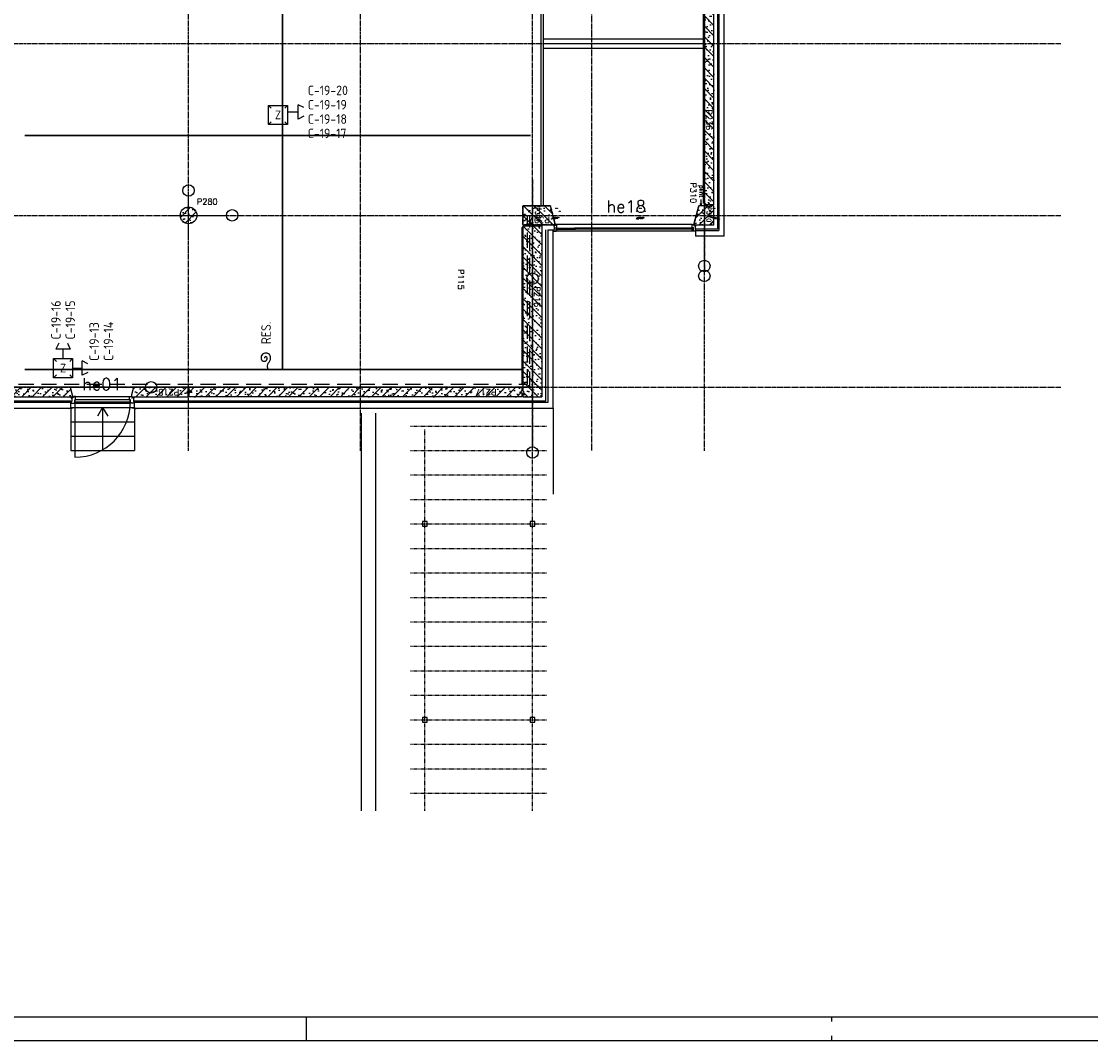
# Model space of a CAD drawing. Extents: x 0 to 1189, y 0 to 841.
# Tile 29 of 44: x 749 to 973, y 5 to 218. Entities that reach past the tile are written whole.
import ezdxf
from ezdxf.enums import TextEntityAlignment as Align

# ---------------------------------------------------------------- set-up
doc = ezdxf.new("R2010")
doc.units = 0
doc.header["$PDSIZE"] = 2
for name, pattern in [('B0304', [6, 5, -0.5, 0, -0.5]), ('B0704', [7.5, 5, -2.5]), ('DASHDOT', [25.4, 12.7, -6.35, 0, -6.35]), ('E0003', [4.7625, 3.175, -1.5875]), ('HIDDEN2', [4.7625, 3.175, -1.5875])]:
    doc.linetypes.add(name, pattern=pattern)
doc.layers.get('0').update_dxf_attribs({"linetype": 'CONTINUOUS'})
for name, color, linetype in [('AB$1A---_ATTRIB', 9, 'CONTINUOUS'), ('AL$1A---_ALGEMEEN', 9, 'CONTINUOUS'), ('AT$1A---_TEKSTK', 15, 'CONTINUOUS'), ('GOTEN', 3, 'CONTINUOUS'), ('STRAMIEN', 1, 'CONTINUOUS'), ('VITELCODERING', 5, 'CONTINUOUS'), ('VITELDATA', 1, 'CONTINUOUS')]:
    doc.layers.add(name, color=color, linetype=linetype)
doc.styles.add('GBB_ISOT', font='b-gbt3.shx')
doc.styles.add('ROMANS', font='romans.shx', dxfattribs={"height": 300})
doc.styles.get("Standard").update_dxf_attribs({"font": 'ISO'})
pattern_1 = [(135, (96873.26, 29796.29), (-108.6116, -108.6116), []), (107, (96873.26, 29796.29), (-127.7242, 41.26), [0, -130.56, -73.92, 0, -107.52]), (138, (96873.26, 29796.29), (-129.875, -29.465), [0, -129.28, 0, -131.84, 0, -106.24]), (161, (96873.26, 29796.29), (-107.621, -76.6585), [0, -128, 0, -768, -105.28])]

# ---------------------------------------------------------------- blocks, each defined once
blk = doc.blocks.new('FORA0H')
at = {"color": 6}
blk.add_line((25, 10), (1179, 10), dxfattribs=at)
at = {"color": 7}
blk.add_line((809, 5), (809, 10), dxfattribs=at)
at = {"color": 4}
for p, q in [((919, 9), (919, 10)), ((20, 5), (1184, 5)), ((919, 5), (919, 6))]:
    blk.add_line(p, q, dxfattribs=at)
blk = doc.blocks.new('-STR-P2')
at = {"layer": 'AL$1A---_ALGEMEEN', "linetype": 'DASHDOT', "ltscale": 0.1}
for p, q in [((0, -401), (0, 401)), ((-401, 0), (793, 0))]:
    blk.add_line(p, q, dxfattribs=at)
at = {"layer": 'AL$1A---_ALGEMEEN', "linetype": 'Continuous', "ltscale": 2}
for centre in [(0, 521), (913, 0)]:
    blk.add_circle(centre, 120, dxfattribs=at)
blk.add_point((0, 0), dxfattribs=at)
blk = doc.blocks.new('-AAFKE3')
at = {"layer": 'AL$1A---_ALGEMEEN', "color": 15, "ltscale": 2}
blk.add_lwpolyline([(0, 125), (25, 100), (0, 75)], dxfattribs=at)
blk = doc.blocks.new('XREF_B-A3-II-114')
at = {"layer": 'AL$1A---_ALGEMEEN'}
h = blk.add_hatch(dxfattribs=at)
h.set_pattern_fill('PREFB,_O', color=8, scale=8, angle=-90)
h.set_pattern_definition([(315, (100473.26, 36996.29), (108.6116, 108.6116), []), (287, (100473.26, 36996.29), (127.7242, -41.26), [0, -130.56, -73.92, 0, -107.52]), (318, (100473.26, 36996.29), (129.875, 29.465), [0, -129.28, 0, -131.84, 0, -106.24]), (341, (100473.26, 36996.29), (107.6209, 76.6585), [0, -128, 0, -768, -105.28])])
h.paths.add_polyline_path([(100673, 36986), (100673, 30016), (100598, 30016), (100573, 30041), (100548, 30016), (100473, 30016), (100473, 36986), (100548, 36986), (100573, 36961), (100598, 36986)])
at = {"layer": 'AL$1A---_ALGEMEEN', "ltscale": 2}
h = blk.add_hatch(dxfattribs=at)
h.set_pattern_fill('PREFB', color=8, scale=8, angle=180, style=0)
h.set_pattern_definition([(225, (89673.26, 29796.29), (108.61, -108.61), []), (197, (89673.26, 29796.29), (-41.26, -127.724), [0, -130.56, -73.92, 0, -107.52]), (228, (89673.26, 29796.29), (29.465, -129.875), [0, -129.28, 0, -131.84, 0, -106.24]), (251, (89673.26, 29796.29), (76.66, -107.62), [0, -128, 0, -768, -105.28])])
h.paths.add_polyline_path([(89848, 29796, 1), (89498, 29796, 1)])
at = {"layer": 'AL$1A---_ALGEMEEN'}
h = blk.add_hatch(dxfattribs=at)
h.set_pattern_fill('PREFB', color=8, scale=8, angle=90, style=0)
h.set_pattern_definition(pattern_1)
h.paths.add_polyline_path([(97345, 29596), (97345, 29636), (97249, 29996), (96873, 29996), (96873, 29621), (96898, 29596)])
h.paths.add_polyline_path([(96848, 29596), (96873, 29621), (96873, 29996), (96673, 29996), (96673, 29596)])
h = blk.add_hatch(dxfattribs=at)
h.set_pattern_fill('PREFB,_O', color=8, scale=8, angle=90)
h.set_pattern_definition([(225, (100473.26, 29796.29), (-108.61, 108.61), []), (253, (100473.26, 29796.29), (-127.724, -41.26), [0, -130.56, -73.92, 0, -107.52]), (222, (100473.26, 29796.29), (-129.875, 29.465), [0, -129.28, 0, -131.84, 0, -106.24]), (199, (100473.26, 29796.29), (-107.62, 76.66), [0, -128, 0, -768, -105.28])])
h.paths.add_polyline_path([(100548, 29996), (100573, 29971), (100598, 29996), (100673, 29996), (100673, 29596), (100473, 29596), (100473, 29996)])
h.paths.add_polyline_path([(100473, 29996), (100473, 29596), (100261, 29596), (100261, 29636), (100358, 29996)])
at = {"layer": 'AL$1A---_ALGEMEEN', "ltscale": 2}
h = blk.add_hatch(dxfattribs=at)
h.set_pattern_fill('PREFB', color=8, scale=8, angle=90, style=0)
h.set_pattern_definition(pattern_1)
h.paths.add_polyline_path([(97073, 25996), (97073, 29576), (96898, 29576), (96873, 29551), (96873, 25996)])
h.paths.add_polyline_path([(96873, 25996), (96873, 29551), (96848, 29576), (96673, 29576), (96673, 26121), (96698, 26096), (96673, 26071), (96673, 25996)])
h = blk.add_hatch(dxfattribs=at)
h.set_pattern_fill('PREFB', color=8, scale=8, angle=360, style=0)
h.set_pattern_definition([(45, (86073.26, 26196.29), (-108.6116, 108.6116), []), (17, (86073.26, 26196.29), (41.26, 127.7242), [0, -130.56, -73.92, 0, -107.52]), (48, (86073.26, 26196.29), (-29.465, 129.875), [0, -129.28, 0, -131.84, 0, -106.24]), (71, (86073.26, 26196.29), (-76.6585, 107.621), [0, -128, 0, -768, -105.28])])
h.paths.add_polyline_path([(88475, 26036), (88475, 25996), (89663, 25996), (89663, 26071), (89638, 26096), (89663, 26121), (89663, 26196), (88518, 26196)])
h.paths.add_polyline_path([(82758, 26071), (82758, 25996), (82909, 25996), (87235, 25996), (87235, 26036), (87192, 26196), (82758, 26196), (82758, 26121), (82783, 26096)])
h = blk.add_hatch(dxfattribs=at)
h.set_pattern_fill('PREFB', color=8, scale=8, angle=360, style=0)
h.set_pattern_definition([(45, (96873.26, 26196.29), (-108.6116, 108.6116), []), (17, (96873.26, 26196.29), (41.26, 127.7242), [0, -130.56, -73.92, 0, -107.52]), (48, (96873.26, 26196.29), (-29.465, 129.875), [0, -129.28, 0, -131.84, 0, -106.24]), (71, (96873.26, 26196.29), (-76.6585, 107.6209), [0, -128, 0, -768, -105.28])])
h.paths.add_polyline_path([(89683, 25996), (96653, 25996), (96653, 26071), (96628, 26096), (96653, 26121), (96653, 26196), (89683, 26196), (89683, 26121), (89708, 26096), (89683, 26071)])
at = {"layer": 'AL$1A---_ALGEMEEN', "color": 8, "ltscale": 2}
for p, q in [((100888, 29361), (100888, 44631)), ((100753, 29516), (100753, 44476)), ((100773, 44516), (100773, 29476)), ((97098, 43996), (97098, 29996)), ((97048, 36996), (97048, 29996)), ((97098, 33495), (100453, 33495)), ((97098, 33396), (100453, 33396)), ((97098, 33297), (100453, 33297)), ((100221, 29606), (97385, 29606)), ((97153, 25916), (97153, 29495)), ((97193, 29495), (97308, 29495)), ((97193, 29495), (97193, 25876)), ((97308, 25761), (97308, 29495)), ((100238, 29467), (97368, 29467)), ((97373, 29531), (97775, 29531)), ((97373, 29531), (97373, 29507)), ((97373, 29526), (97775, 29526)), ((97373, 29511), (97775, 29511)), ((97373, 29507), (97775, 29507)), ((97381, 29526), (97381, 29511)), ((100233, 29531), (97752, 29531)), ((100233, 29526), (97752, 29526)), ((100233, 29511), (97752, 29511)), ((100233, 29507), (97752, 29507)), ((100225, 29526), (100225, 29511)), ((100233, 29531), (100233, 29507)), ((100238, 29507), (100233, 29531)), ((100233, 29531), (100238, 29531)), ((100238, 29531), (100233, 29507)), ((100233, 29507), (100238, 29507)), ((100288, 29476), (100773, 29476)), ((100288, 29476), (100288, 29361)), ((100888, 29361), (100288, 29361)), ((100291, 29516), (100753, 29516)), ((87192, 26196), (88518, 26196)), ((87263, 25986), (87218, 25986)), ((87218, 25986), (87218, 25966)), ((87308, 26006), (87263, 26006)), ((87263, 26006), (87263, 25986)), ((87285, 26006), (88455, 26006)), ((87308, 25934), (87308, 26006)), ((88438, 26006), (88484, 26006)), ((88438, 25934), (88438, 26006)), ((88484, 26006), (88484, 25986)), ((88484, 25986), (88528, 25986)), ((88528, 25986), (88528, 25966)), ((75058, 25761), (87206, 25761)), ((87206, 25876), (75173, 25876)), ((75203, 25916), (87205, 25916)), ((87206, 25761), (87206, 25876)), ((87208, 25776), (87208, 24876)), ((87208, 25776), (88538, 25776)), ((87218, 25966), (87227, 25966)), ((87227, 25897), (87218, 25897)), ((87218, 25897), (87218, 25867)), ((87218, 25867), (87285, 25867)), ((87227, 25966), (87227, 25897)), ((87285, 25883), (87291, 25883)), ((87285, 25883), (87285, 25867)), ((87285, 25867), (88455, 25867)), ((87291, 25883), (87291, 25934)), ((87291, 25934), (87308, 25934)), ((87293, 25892), (87293, 24732)), ((87873, 25776), (87767, 25595)), ((87873, 25776), (87980, 25595)), ((87873, 25776), (87873, 24876)), ((88455, 25934), (88438, 25934)), ((88455, 25883), (88455, 25934)), ((88461, 25883), (88455, 25883)), ((88461, 25883), (88461, 25867)), ((88528, 25867), (88461, 25867)), ((88528, 25966), (88519, 25966)), ((88519, 25966), (88519, 25897)), ((88519, 25897), (88528, 25897)), ((88528, 25897), (88528, 25867)), ((88534, 25916), (97153, 25916)), ((88538, 25776), (88538, 24876)), ((97193, 25876), (88540, 25876)), ((88540, 25761), (88540, 25876)), ((88540, 25761), (97308, 25761)), ((97308, 25761), (97308, 23961)), ((93289, 25657), (93289, 17331)), ((93589, 25657), (93589, 17331)), ((87208, 25476), (88538, 25476)), ((87208, 25176), (88538, 25176)), ((87208, 24876), (88538, 24876))]:
    blk.add_line(p, q, dxfattribs=at)
at = {"layer": 'AL$1A---_ALGEMEEN', "color": 8, "linetype": 'DASHDOT', "ltscale": 0.5}
for p, q in [((100473, 37756), (100473, 28857)), ((96873, 30556), (96873, 24952)), ((96873, 30556), (96873, 28591)), ((100473, 30556), (100473, 28648)), ((90183, 26196), (81713, 26196)), ((97152, 26196), (89011, 26196))]:
    blk.add_line(p, q, dxfattribs=at)
at = {"layer": 'AL$1A---_ALGEMEEN', "color": 8}
for p, q in [((100453, 30056), (100453, 36976)), ((100402, 30127), (100402, 29996)), ((100473, 30036), (100453, 30056)), ((96673, 29556), (96653, 29536)), ((96653, 29536), (96653, 26266)), ((97385, 29534), (97389, 29531)), ((97385, 29504), (97389, 29507)), ((100221, 29534), (100217, 29531)), ((100221, 29504), (100217, 29507)), ((96653, 26266), (96673, 26246)), ((94670, 23386), (94570, 23386)), ((94570, 23386), (94570, 23286)), ((94570, 23286), (94670, 23286)), ((94670, 23286), (94670, 23386)), ((96923, 23386), (96823, 23386)), ((96823, 23386), (96823, 23286)), ((96823, 23286), (96923, 23286)), ((96923, 23286), (96923, 23386)), ((94670, 19286), (94570, 19286)), ((94570, 19286), (94570, 19186)), ((94670, 19186), (94670, 19286)), ((96923, 19286), (96823, 19286)), ((96823, 19286), (96823, 19186)), ((96923, 19186), (96923, 19286)), ((94570, 19186), (94670, 19186)), ((96823, 19186), (96923, 19186))]:
    blk.add_line(p, q, dxfattribs=at)
at = {"layer": 'AL$1A---_ALGEMEEN', "color": 8, "linetype": 'Continuous'}
for p, q in [((100473, 30016), (100473, 36986)), ((100673, 30016), (100673, 36986)), ((100548, 30016), (100473, 30016)), ((100673, 30016), (100598, 30016)), ((96673, 29996), (96673, 29596)), ((97249, 29996), (96673, 29996)), ((97345, 29636), (97249, 29996)), ((100261, 29636), (100358, 29996)), ((100548, 29996), (100358, 29996)), ((100673, 29996), (100598, 29996)), ((100673, 29596), (100673, 29996)), ((96673, 29596), (96848, 29596)), ((96673, 29576), (96673, 26121)), ((96673, 29576), (96848, 29576)), ((96898, 29596), (97345, 29596)), ((96898, 29576), (97073, 29576)), ((97073, 29576), (97073, 25996)), ((97345, 29596), (97345, 29636)), ((100261, 29596), (100261, 29636)), ((100261, 29596), (100673, 29596)), ((87192, 26196), (82758, 26196)), ((87192, 26196), (87235, 26036)), ((88518, 26196), (88475, 26036)), ((89663, 26196), (88518, 26196)), ((89663, 26121), (89663, 26196)), ((89683, 26196), (96653, 26196)), ((89683, 26121), (89683, 26196)), ((96653, 26196), (96653, 26121)), ((82909, 25996), (87235, 25996)), ((87235, 26036), (87235, 25996)), ((88475, 26036), (88475, 25996)), ((88475, 25996), (89663, 25996)), ((89708, 26096), (89683, 26121)), ((89683, 26071), (89708, 26096)), ((89683, 25996), (89683, 26071)), ((96653, 25996), (89683, 25996)), ((96628, 26096), (96653, 26121)), ((96653, 26071), (96628, 26096)), ((96653, 26071), (96653, 25996)), ((96673, 26071), (96673, 25996)), ((96673, 25996), (97073, 25996))]:
    blk.add_line(p, q, dxfattribs=at)
at = {"layer": 'AL$1A---_ALGEMEEN', "color": 8, "linetype": 'B0704'}
for p, q in [((94320, 25386), (97173, 25386)), ((94620, 17331), (94620, 25328)), ((96873, 17331), (96873, 25328)), ((94320, 24874), (97173, 24874)), ((94320, 24361), (97173, 24361)), ((94320, 23849), (97173, 23849)), ((94320, 23336), (97173, 23336)), ((94320, 22824), (97173, 22824)), ((94320, 22311), (97173, 22311)), ((94320, 21799), (97173, 21799)), ((94320, 21286), (97173, 21286)), ((94320, 20774), (97173, 20774)), ((94320, 20261), (97173, 20261)), ((94320, 19749), (97173, 19749)), ((94320, 19236), (97173, 19236)), ((94320, 18724), (97173, 18724))]:
    blk.add_line(p, q, dxfattribs=at)
at = {"layer": 'AL$1A---_ALGEMEEN', "linetype": 'B0704'}
for p, q in [((94320, 18211), (97173, 18211)), ((94320, 17699), (97173, 17699))]:
    blk.add_line(p, q, dxfattribs=at)
at = {"layer": 'AL$1A---_ALGEMEEN', "color": 8}
for points in [[(100402, 29996), (100389, 30046), (100415, 30046)], [(97368, 29477), (97385, 29477), (97385, 29504), (97368, 29504)], [(100238, 29477), (100221, 29477), (100221, 29504), (100238, 29504)]]:
    blk.add_lwpolyline(points, close=True, dxfattribs=at)
at = {"layer": 'AL$1A---_ALGEMEEN', "color": 8, "ltscale": 2}
for points in [[(100598, 30016), (100573, 30041), (100548, 30016)], [(97385, 29606), (97355, 29606), (97355, 29586), (97318, 29586), (97318, 29566), (97328, 29566), (97328, 29497), (97318, 29497), (97318, 29467), (97368, 29467), (97368, 29534), (97385, 29534), (97385, 29606)], [(100221, 29606), (100251, 29606), (100251, 29586), (100288, 29586), (100288, 29566), (100278, 29566), (100278, 29497), (100288, 29497), (100288, 29467), (100238, 29467), (100238, 29534), (100221, 29534), (100221, 29606)], [(97373, 29507), (97368, 29507), (97373, 29531), (97368, 29531), (97373, 29507)]]:
    blk.add_lwpolyline(points, dxfattribs=at)
at = {"layer": 'AL$1A---_ALGEMEEN', "color": 8, "linetype": 'HIDDEN2', "ltscale": 0.5}
for points in [[(96848, 29596), (96673, 29596), (96673, 29996), (97249, 29996), (97345, 29636), (97345, 29596), (96898, 29596), (96873, 29621), (96848, 29596)], [(100598, 29996), (100573, 29971), (100548, 29996), (100358, 29996), (100261, 29636), (100261, 29596), (100673, 29596), (100673, 29996), (100598, 29996)]]:
    blk.add_lwpolyline(points, dxfattribs=at)
at = {"layer": 'AL$1A---_ALGEMEEN', "color": 8, "linetype": 'Continuous'}
for points in [[(100548, 29996), (100573, 29971), (100598, 29996)], [(96848, 29596), (96873, 29621), (96898, 29596)], [(96848, 29576), (96873, 29551), (96898, 29576)], [(89663, 26071), (89638, 26096), (89663, 26121)], [(89663, 25996), (89663, 26071)], [(96673, 26071), (96698, 26096), (96673, 26121)]]:
    blk.add_lwpolyline(points, dxfattribs=at)
at = {"layer": 'AL$1A---_ALGEMEEN', "color": 8, "ltscale": 2}
blk.add_lwpolyline([(87293, 25932), (87293, 25892), (88453, 25892), (88453, 25932)], close=True, dxfattribs=at)
blk.add_circle((89673, 29796), 175, dxfattribs=at)
at = {"layer": 'AL$1A---_ALGEMEEN', "color": 8, "linetype": 'Continuous'}
blk.add_circle((89673, 29796), 175, dxfattribs=at)
at = {"layer": 'AL$1A---_ALGEMEEN', "color": 8, "linetype": 'Continuous', "ltscale": 2}
for centre in [(100473, 28737), (96873, 28471), (100473, 28528), (88891, 26196), (96873, 24832)]:
    blk.add_circle(centre, 120, dxfattribs=at)
at = {"layer": 'AL$1A---_ALGEMEEN', "color": 8, "ltscale": 2}
blk.add_arc((87293, 25892), 1160, 270, 360, dxfattribs=at)
at = {"layer": 'AL$1A---_ALGEMEEN', "color": 8, "linetype": 'Continuous', "ltscale": 2}
for p in [(100473, 33396), (96873, 29796), (96873, 29796), (100473, 29796), (100473, 29796), (89673, 26196), (89673, 26196), (93273, 26196), (96873, 26196), (96873, 26196)]:
    blk.add_point(p, dxfattribs=at)
at = {"layer": 'AL$1A---_ALGEMEEN', "color": 8}
for p in [(97368, 29534), (97368, 29504), (100238, 29534), (100238, 29504)]:
    blk.add_point(p, dxfattribs=at)
at = {"layer": 'STRAMIEN', "color": 8, "linetype": 'B0304', "ltscale": 10}
for p, q in [((89673, 24869), (89673, 85496)), ((93273, 24869), (93273, 85496)), ((96873, 24869), (96873, 85506)), ((98113, 85496), (98113, 24869)), ((100473, 24869), (100473, 85506)), ((21023, 33396), (107938, 33396)), ((21023, 29796), (107938, 29796)), ((21023, 26196), (107938, 26196))]:
    blk.add_line(p, q, dxfattribs=at)
at = {"layer": 'AL$1A---_ALGEMEEN', "color": 8, "linetype": 'DASHDOT', "ltscale": 0.5}
blk.add_blockref('-STR-P2', (89673, 29796), dxfattribs=at)
at = {"layer": 'AL$1A---_ALGEMEEN', "color": 8, "rotation": 89.99999999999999}
blk.add_blockref('-AAFKE3', (96973, 29596), dxfattribs=at)
at = {"layer": 'AB$1A---_ATTRIB', "color": 8, "linetype": 'Continuous', "style": 'ROMANS'}
for tag, p, height in [('RUIMTENUMMER', (87442, 75784), 200), ('PEILMAAT', (87388, 75527), 150), ('RUIMTENUMMER', (26337, 75275), 200), ('PEILMAAT', (26282, 75018), 150), ('RUIMTENUMMER', (28654, 73979), 200), ('PEILMAAT', (28600, 73722), 150), ('RUIMTENUMMER', (26337, 72872), 200), ('PEILMAAT', (26282, 72614), 150), ('RUIMTENUMMER', (87442, 71085), 200), ('PEILMAAT', (87388, 70827), 150), ('RUIMTENUMMER', (26601, 70494), 200), ('RUIMTENUMMER', (44704, 70494), 200), ('RUIMTENUMMER', (63062, 70494), 200), ('PEILMAAT', (26547, 70236), 150), ('PEILMAAT', (44650, 70236), 150), ('PEILMAAT', (63008, 70236), 150), ('RUIMTENUMMER', (25709, 68386), 200), ('PEILMAAT', (25654, 68128), 150), ('RUIMTENUMMER', (87442, 66868), 200), ('PEILMAAT', (87388, 66611), 150), ('RUIMTENUMMER', (86686, 65335), 200), ('RUIMTENUMMER', (28777, 65054), 200), ('RUIMTENUMMER', (78665, 65032), 200), ('PEILMAAT', (86631, 65078), 150), ('PEILMAAT', (28722, 64796), 150), ('PEILMAAT', (78611, 64774), 150), ('RUIMTENUMMER', (94007, 64082), 200), ('RUIMTENUMMER', (76130, 63992), 200), ('RUIMTENUMMER', (81543, 63992), 200), ('PEILMAAT', (76076, 63734), 150), ('PEILMAAT', (81488, 63734), 150), ('RUIMTENUMMER', (84341, 63737), 200), ('RUIMTENUMMER', (87793, 63737), 200), ('PEILMAAT', (93953, 63824), 150), ('PEILMAAT', (84286, 63479), 150), ('PEILMAAT', (87738, 63479), 150), ('RUIMTENUMMER', (28777, 63059), 200), ('RUIMTENUMMER', (78665, 63062), 200), ('RUIMTENUMMER', (91439, 63158), 200), ('PEILMAAT', (28722, 62801), 150), ('PEILMAAT', (78611, 62805), 150), ('PEILMAAT', (91385, 62901), 150), ('RUIMTENUMMER', (84600, 60368), 200), ('PEILMAAT', (84546, 60111), 150), ('RUIMTENUMMER', (76130, 53241), 200), ('RUIMTENUMMER', (84607, 53241), 200), ('RUIMTENUMMER', (30604, 53028), 200), ('RUIMTENUMMER', (54379, 53028), 200), ('PEILMAAT', (76076, 52984), 150), ('PEILMAAT', (84553, 52984), 150), ('PEILMAAT', (30550, 52771), 150), ('PEILMAAT', (54325, 52771), 150), ('RUIMTENUMMER', (93702, 49263), 200), ('PEILMAAT', (93647, 49005), 150), ('RUIMTENUMMER', (84528, 46579), 200), ('PEILMAAT', (84474, 46322), 150), ('RUIMTENUMMER', (78360, 43177), 200), ('RUIMTENUMMER', (81571, 43181), 200), ('RUIMTENUMMER', (26316, 42849), 200), ('PEILMAAT', (78306, 42920), 150), ('PEILMAAT', (81517, 42924), 150), ('PEILMAAT', (26262, 42592), 150), ('RUIMTENUMMER', (28812, 41377), 200), ('PEILMAAT', (28757, 41119), 150), ('RUIMTENUMMER', (26316, 40511), 200), ('PEILMAAT', (26262, 40253), 150), ('RUIMTENUMMER', (84742, 39845), 200), ('PEILMAAT', (84687, 39588), 150), ('RUIMTENUMMER', (76067, 38649), 200), ('PEILMAAT', (76012, 38391), 150), ('RUIMTENUMMER', (26547, 38136), 200), ('RUIMTENUMMER', (79485, 38210), 200), ('RUIMTENUMMER', (81709, 38210), 200), ('PEILMAAT', (79430, 37952), 150), ('PEILMAAT', (81654, 37952), 150), ('PEILMAAT', (26493, 37878), 150), ('RUIMTENUMMER', (44826, 37734), 200), ('RUIMTENUMMER', (62880, 37734), 200), ('PEILMAAT', (44772, 37477), 150), ('PEILMAAT', (62825, 37477), 150), ('RUIMTENUMMER', (80669, 36367), 200), ('RUIMTENUMMER', (25342, 36256), 200), ('PEILMAAT', (25288, 35999), 150), ('PEILMAAT', (80614, 36109), 150), ('RUIMTENUMMER', (91184, 35271), 200), ('RUIMTENUMMER', (98529, 35271), 200), ('PEILMAAT', (91129, 35013), 150), ('PEILMAAT', (98475, 35013), 150), ('RUIMTENUMMER', (28777, 32678), 200), ('RUIMTENUMMER', (80669, 32690), 200), ('PEILMAAT', (28723, 32420), 150), ('PEILMAAT', (80614, 32433), 150), ('RUIMTENUMMER', (28777, 30449), 200), ('PEILMAAT', (28723, 30192), 150), ('RUIMTENUMMER', (81104, 27867), 200), ('RUIMTENUMMER', (83871, 27864), 200), ('PEILMAAT', (81049, 27610), 150), ('PEILMAAT', (83817, 27607), 150)]:
    blk.add_attdef(tag, p, '', height=height, dxfattribs=at)
for tag, p, height in [('RUIMTENUMMER', (25294, 72567), 200), ('PEILMAAT', (25552, 72512), 150), ('RUIMTENUMMER', (25280, 40147), 200), ('PEILMAAT', (25537, 40093), 150)]:
    blk.add_attdef(tag, p, '', height=height, rotation=90, dxfattribs=at)
at = {"layer": 'AT$1A---_TEKSTK', "color": 8, "ltscale": 2, "style": 'ROMANS'}
for s, rotation, p in [('P236', 270, (100509, 32014)), ('P310', 270, (100180, 30484)), ('P307', 180, (97235, 29762)), ('P115', 270, (95315, 28673)), ('P216', 270, (96911, 28309)), ('P218', 180, (89474, 26154)), ('P217', 180, (96118, 26157))]:
    blk.add_text(s, height=125, rotation=rotation, dxfattribs=at).set_placement(p)
at = {"layer": 'AT$1A---_TEKSTK', "color": 8, "style": 'ROMANS'}
for s, p in [('plint', (100370, 30427)), ('P307', (96931, 29965)), ('P310', (100524, 29967))]:
    blk.add_text(s, height=90, rotation=270, dxfattribs=at).set_placement(p)
at = {"layer": 'AT$1A---_TEKSTK', "color": 8, "ltscale": 2}
for s, height, style, p in [('P280', 125, 'ROMANS', (89848, 30020)), ('he18', 250, 'ROMANS', (98424, 29857)), ('67x139', 10, 'ROMANS', (97354, 29937)), ('17x27', 10, 'ROMANS', (97422, 29875)), ('90x139', 10, 'ROMANS', (99107, 29937)), ('17x27', 10, 'ROMANS', (99200, 29875)), ('buiten kozijn', 7, 'ROMANS', (97266, 29714)), ('-67x139b', 20, 'ROMANS', (97266, 29731)), ('buiten kozijn', 7, 'ROMANS', (97316, 29724)), ('-17x27a', 20, 'ROMANS', (97316, 29741)), ('buiten kozijn', 7, 'ROMANS', (99042, 29714)), ('-90x139b', 20, 'ROMANS', (99042, 29731)), ('buiten kozijn', 7, 'ROMANS', (99094, 29724)), ('-17x27a', 20, 'ROMANS', (99094, 29741)), ('he01', 250, 'ROMANS', (87446, 26138)), ('-90x139a', 20, 'GBB_ISOT', (87139, 25744)), ('90x139', 10, 'GBB_ISOT', (87235, 25950)), ('buiten kozijn', 7, 'GBB_ISOT', (87139, 25727))]:
    blk.add_text(s, height=height, dxfattribs=dict(at, style=style)).set_placement(p)
at = {"layer": 'AT$1A---_TEKSTK', "color": 8, "ltscale": 2, "oblique": 180, "text_generation_flag": 4}
for s, height, style, p in [('17x27', 10, 'ROMANS', (99088, 29875)), ('17x27', 10, 'ROMANS', (100618, 29875)), ('90x139', 10, 'ROMANS', (100699, 29937)), ('-17x27a', 20, 'ROMANS', (99194, 29741)), ('buiten kozijn', 7, 'ROMANS', (99194, 29724)), ('-17x27a', 20, 'ROMANS', (100724, 29741)), ('buiten kozijn', 7, 'ROMANS', (100724, 29724)), ('-90x139e', 20, 'ROMANS', (100797, 29731)), ('buiten kozijn', 7, 'ROMANS', (100797, 29714)), ('90x139', 10, 'GBB_ISOT', (88511, 25950)), ('-90x139a', 20, 'GBB_ISOT', (88607, 25744)), ('buiten kozijn', 7, 'GBB_ISOT', (88607, 25727))]:
    blk.add_text(s, height=height, rotation=180, dxfattribs=dict(at, style=style)).set_placement(p)
blk = doc.blocks.new('DAT030')
for p, q in [((-2, 2), (-1.41, 1.41)), ((-2, -2), (-2, 2)), ((-2, 2), (2, 2)), ((2, 2), (1.41, 1.41)), ((2, 2), (2, -2)), ((-1.41, -1.41), (-2, -2)), ((2, -2), (-2, -2)), ((1.41, -1.41), (2, -2))]:
    blk.add_line(p, q)
at = {"color": 4}
blk.add_attdef('NR', text='', height=1.8, dxfattribs=at).set_placement((0, 0), align=Align.MIDDLE)
blk = doc.blocks.new('$DAT003')
for p, q in [((0, 0), (2, 0)), ((3.2, 0.9), (2, 1.5)), ((2, -1.5), (2, 1.5)), ((3.2, -0.9), (2, -1.5))]:
    blk.add_line(p, q)
blk = doc.blocks.new('DAT029')
blk.add_lwpolyline([(0, 0), (0.5, 0, -0.236068), (1.5, -0.5, 0.236068), (2.5, -1, 1), (2.5, 1, 0.819804), (2.25, -0.25, 0.457677), (2.75, 0, 0.568657), (2.5, 0.25, 3.072989)], format="xyb")

msp = doc.modelspace()

# ---------------------------------------------------------------- linework, layer by layer
at = {"layer": 'GOTEN', "linetype": 'E0003'}
for p, q in [((855.3, 142.4), (855.3, 177.71)), ((855.8, 141.9), (855.8, 177.71)), ((748.75, 142.4), (855.3, 142.4)), ((748.75, 141.9), (855.8, 141.9))]:
    msp.add_line(p, q, dxfattribs=at)
at = {"layer": 'GOTEN', "linetype": 'DASHDOT', "const_width": 0.35}
for points in [[(804, 609.5), (804, 145.5)], [(856, 194.5), (750, 194.5)], [(750, 145.5), (854, 145.5)]]:
    msp.add_lwpolyline(points, dxfattribs=at)

# ---------------------------------------------------------------- block references
msp.add_blockref('FORA0H', (0, 0))
at = {"xscale": 0.01, "yscale": 0.01, "zscale": 0.01}
msp.add_blockref('XREF_B-A3-II-114', (-112.39, -120.19), dxfattribs=at)
at = {"layer": 'VITELDATA'}
for p in [(803.07, 198.79), (758.07, 145.79)]:
    msp.add_blockref('DAT030', p, dxfattribs=at).add_auto_attribs({'NR': 'Z'})
for p in [(805.29, 199.43), (760.07, 145.79)]:
    msp.add_blockref('$DAT003', p, dxfattribs=at)
for name, p, rotation in [('$DAT003', (758.07, 147.79), 90), ('DAT029', (801, 145.5), 101.3099324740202)]:
    msp.add_blockref(name, p, dxfattribs=dict(at, rotation=rotation))

# ---------------------------------------------------------------- texts
at = {"layer": 'VITELCODERING'}
for s, p in [('C-19-20', (809.29, 202.93)), ('C-19-19', (809.29, 199.93)), ('C-19-18', (809.29, 196.93)), ('C-19-17', (809.29, 193.93))]:
    msp.add_text(s, height=2, dxfattribs=at).set_placement(p)
for s, p in [('C-19-16', (757.57, 151.79)), ('C-19-15', (760.57, 151.79)), ('C-19-13', (765.57, 147.29)), ('C-19-14', (768.57, 147.29)), ('RES.', (801.57, 150.79))]:
    msp.add_text(s, height=2, rotation=90, dxfattribs=at).set_placement(p)

doc.saveas('drawing.dxf')
